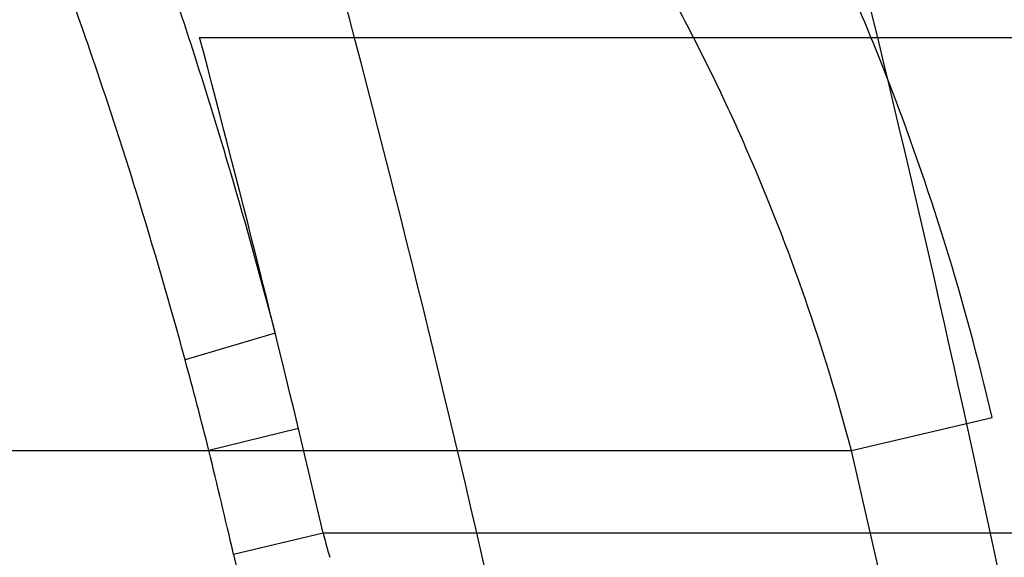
# Model space of a CAD drawing. Header units: millimetres. Extents: x 0 to 297, y 0 to 210.
# Tile 97 of 256: x 143.472 to 143.4959, y 93.5028 to 93.5158. Entities that reach past the tile are written whole.
import ezdxf

# ---------------------------------------------------------------- set-up
doc = ezdxf.new("R2010")
doc.units = ezdxf.units.MM
doc.header["$LTSCALE"] = 16.335
doc.layers.get('0').update_dxf_attribs({"linetype": 'CONTINUOUS'})
for name, color, linetype in [('01_GLOBAL', 7, 'CONTINUOUS'), ('INTFCLR_1', 7, 'CONTINUOUS'), ('INTFCLR_144815', 7, 'CONTINUOUS')]:
    doc.layers.add(name, color=color, linetype=linetype)

msp = doc.modelspace()

# ---------------------------------------------------------------- linework, layer by layer
at = {"color": 7, "linetype": 'Continuous'}
msp.add_circle((144.2368034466, 92.193132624), 3.04, dxfattribs=at)
at = {"color": 9, "linetype": 'Continuous'}
msp.add_arc((144.2368034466, 92.193132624), 3.001038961, 92.9674534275, 177.0325465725, dxfattribs=at)
at = {"layer": '01_GLOBAL', "color": 7, "linetype": 'Continuous'}
msp.add_circle((144.2368034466, 92.193132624), 3.08, dxfattribs=at)
at = {"layer": 'INTFCLR_1', "color": 9, "linetype": 'Continuous'}
for p, q in [((143.4763827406, 93.5153562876), (143.5048999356, 93.5153562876)), ((143.4782142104, 93.5081987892), (143.476031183, 93.50755454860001)), ((143.4921648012, 93.50535628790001), (143.4955718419, 93.5061593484)), ((143.4787767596, 93.5058868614), (143.4766077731, 93.5053562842)), ((143.068579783, 93.50535628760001), (143.4921648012, 93.50535628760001)), ((143.4793763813, 93.5033562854), (143.4772068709, 93.5028402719)), ((143.5076924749, 93.5033562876), (143.4793763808, 93.5033562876)), ((143.4772068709, 93.5028402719), (143.4773429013, 93.50225435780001))]:
    msp.add_line(p, q, dxfattribs=at)
at = {"layer": 'INTFCLR_1', "color": 6, "linetype": 'Continuous'}
for centre, radius, start, end in [((143.076579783, 93.4093562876), 0.4827613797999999, 270, 90.00000002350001), ((143.076579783, 93.4093562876), 0.4587930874, 270, 90.00000002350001), ((143.076579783, 93.4093562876), 0.417241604, 12.6566595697, 15.0858372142), ((143.0770352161, 93.40935766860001), 0.4131756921, 13.1501060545, 14.8652191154), ((143.4881281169, 93.5054002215), 0.0089872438, 193.1455974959, 197.0042349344)]:
    msp.add_arc(centre, radius, start, end, dxfattribs=at)
at = {"layer": 'INTFCLR_1', "color": 9, "linetype": 'Continuous'}
for centre, radius, start, end in [((143.358244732, 93.47548519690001), 0.1220741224, 14.1638873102, 15.2305644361), ((143.0781796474, 93.4091556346), 0.409877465, 13.2127445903, 13.5742858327), ((143.0804235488, 93.4093562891), 0.4227844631, 346.8756062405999, 13.1243934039)]:
    msp.add_arc(centre, radius, start, end, dxfattribs=at)
for points, knots in [([(143.505791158, 93.2600745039), (143.5067409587, 93.2626590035), (143.5086022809, 93.26787776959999), (143.5121486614, 93.2784613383), (143.5179028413, 93.2974584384), (143.5232385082, 93.319755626), (143.5267617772, 93.3396835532), (143.5282429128, 93.3498591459), (143.5290073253, 93.35574456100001), (143.5307716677, 93.37052008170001), (143.5326049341, 93.3957667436), (143.5323109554, 93.4255533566), (143.5309256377, 93.444856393), (143.5300542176, 93.4537694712), (143.5294126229, 93.45969752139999), (143.5274302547, 93.4756973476), (143.5229291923, 93.50131752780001), (143.5164430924, 93.5263308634), (143.5118037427, 93.5411769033), (143.5100588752, 93.5464871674), (143.5074043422, 93.5543094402), (143.501415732, 93.57066310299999), (143.4910739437, 93.59466517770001), (143.4792964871, 93.6173411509), (143.4710860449, 93.6312983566), (143.4672487, 93.637511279), (143.4646994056, 93.64156113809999), (143.4578048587, 93.6522122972), (143.446251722, 93.6685591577), (143.4302039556, 93.688459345), (143.4166114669, 93.7033760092), (143.4071163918, 93.7129106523), (143.4018664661, 93.7179588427), (143.3945821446, 93.7247669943), (143.3843862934, 93.7336815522), (143.373349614, 93.7423309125), (143.3667450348, 93.7470278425), (143.3640805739, 93.74883137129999), (143.3625174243, 93.7498684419), (143.360134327, 93.7513983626), (143.3576340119, 93.7529030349), (143.3554317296, 93.7540584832), (143.3541938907, 93.75463331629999), (143.3532081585, 93.75498488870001), (143.3525262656, 93.7551440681), (143.3519536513, 93.75505755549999), (143.3518421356, 93.7545186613), (143.35211692, 93.75392300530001), (143.35259409, 93.7530975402), (143.3533650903, 93.7520584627), (143.354392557, 93.75079155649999), (143.3556852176, 93.7493056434), (143.3572290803, 93.7475999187), (143.358673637, 93.7460457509), (143.3599466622, 93.7446920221), (143.3621637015, 93.7423493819), (143.3658426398, 93.73850358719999), (143.3733257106, 93.73065133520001), (143.3814986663, 93.7218418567), (143.3889438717, 93.71342202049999), (143.3935459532, 93.708067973), (143.4009463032, 93.699278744), (143.4122758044, 93.6850353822), (143.4271285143, 93.6643128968), (143.4378788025, 93.6473958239), (143.4449171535, 93.6353542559), (143.4496927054, 93.62688497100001), (143.457931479, 93.6114260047), (143.4689344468, 93.588081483), (143.4765250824, 93.5686183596), (143.480055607, 93.5585271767)], [0, 0, 0, 0, 0.0103790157, 0.0208837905, 0.0420711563, 0.0851838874, 0.1071959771, 0.1183352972, 0.1239410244, 0.1295662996, 0.174425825, 0.2192336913, 0.2417180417, 0.247353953, 0.2529903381, 0.2641931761, 0.3081223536, 0.3509244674, 0.3614867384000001, 0.3667496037, 0.3719933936, 0.3926231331, 0.4323811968, 0.4704128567, 0.4888542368, 0.4934078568, 0.4979383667, 0.5068920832, 0.5412323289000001, 0.5733304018, 0.6031976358, 0.6172527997, 0.6240454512, 0.6306500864, 0.6548352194, 0.6750684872, 0.6834752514, 0.6853781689, 0.6871962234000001, 0.6905460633, 0.6960524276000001, 0.6981915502, 0.6999110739, 0.7012078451, 0.7020914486, 0.7026255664, 0.703100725, 0.7038824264, 0.7050749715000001, 0.7066970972, 0.7087489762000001, 0.7112252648, 0.7141188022, 0.7174211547, 0.7192230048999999, 0.7211233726, 0.7295789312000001, 0.7392839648, 0.7620096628, 0.7748693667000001, 0.7816473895, 0.7886214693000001, 0.8181786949, 0.8502212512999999, 0.8846823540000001, 0.8936821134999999, 0.9027944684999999, 0.9213301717, 0.9597016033, 1, 1, 1, 1]), ([(143.3574002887, 93.7533562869), (143.3579828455, 93.753356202), (143.360948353, 93.7521830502), (143.3643531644, 93.7501915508), (143.3676585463, 93.7481125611), (143.3692467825, 93.74707786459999), (143.3719545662, 93.74527944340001), (143.378664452, 93.7405994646), (143.3898825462, 93.7319854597), (143.4002548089, 93.7231045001), (143.4076654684, 93.7163228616), (143.4130031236, 93.71129788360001), (143.422653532, 93.7018115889), (143.4364709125, 93.68697153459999), (143.4527894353, 93.66717079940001), (143.4645442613, 93.65089855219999), (143.4715593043, 93.6402954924), (143.474151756, 93.63626614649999), (143.4780526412, 93.63008701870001), (143.4863962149, 93.616211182), (143.4983688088, 93.5936629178), (143.5088888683, 93.5697819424), (143.5149812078, 93.55350851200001), (143.5176807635, 93.5457272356), (143.5194547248, 93.5404463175), (143.524169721, 93.5256878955), (143.5307635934, 93.5008186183), (143.5353421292, 93.4753316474), (143.5373581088, 93.459416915), (143.5380104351, 93.45352171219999), (143.5388963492, 93.444658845), (143.5403047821, 93.42546452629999), (143.5406037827, 93.3958405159), (143.5387395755, 93.3707344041), (143.5369460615, 93.35604353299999), (143.5361688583, 93.3501906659), (143.5346627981, 93.3400704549), (143.5310794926, 93.320247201), (143.5256534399, 93.29807146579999), (143.5198047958, 93.2791850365), (143.5161994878, 93.2686605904), (143.5143072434, 93.26347094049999), (143.5133416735, 93.2609008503)], [0, 0, 0, 0, 0.0031306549, 0.0166311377, 0.0214593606, 0.0240790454, 0.0268205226, 0.0389267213, 0.0680356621, 0.1027866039, 0.1122691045, 0.1220183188, 0.1421809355, 0.1849822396, 0.2309158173, 0.2799873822, 0.2927706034, 0.2992370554, 0.3057353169, 0.3320403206, 0.3862319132, 0.4428084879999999, 0.4721383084, 0.4795908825, 0.487069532, 0.5020757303, 0.5628487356, 0.6251729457, 0.6410612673, 0.6490543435, 0.6570463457, 0.6889269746, 0.7524526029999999, 0.8160592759, 0.8240370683, 0.8319876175, 0.8477879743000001, 0.8790177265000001, 0.9402188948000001, 0.970317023, 0.9852457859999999, 1, 1, 1, 1]), ([(143.4782142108, 93.50819878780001), (143.4778432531, 93.5096205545), (143.4772516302, 93.51174120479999), (143.4763913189, 93.514540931), (143.4750599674, 93.518613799), (143.4728492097, 93.52448151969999), (143.4701809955, 93.5300898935), (143.4682125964, 93.5336103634), (143.4668805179, 93.5358474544), (143.4644747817, 93.5395185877), (143.4606652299, 93.5442955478), (143.456701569, 93.5479943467), (143.453888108, 93.55013812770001), (143.4519718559, 93.5514809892), (143.4484919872, 93.5536262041), (143.4431212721, 93.5561295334), (143.4379877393, 93.5577163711), (143.4344326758, 93.55855592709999), (143.4319715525, 93.5590694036), (143.4275405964, 93.5598310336), (143.420994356, 93.5605391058), (143.4142890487, 93.5608813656), (143.4094678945, 93.5609917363), (143.4066374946, 93.561024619), (143.4023062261, 93.5610470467), (143.3957460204, 93.5609864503), (143.3869266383, 93.56079886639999), (143.3810082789, 93.5606392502), (143.3780296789, 93.56055109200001)], [0, 0, 0, 0, 0.0346278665, 0.051871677, 0.0690216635, 0.135606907, 0.1994957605, 0.215141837, 0.2306514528, 0.2608466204, 0.3185308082, 0.3741944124, 0.3880448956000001, 0.4018755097, 0.4293241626, 0.4842905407, 0.5409817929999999, 0.5556132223, 0.5703744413, 0.6002237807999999, 0.6615312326, 0.7254044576, 0.7584008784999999, 0.7751754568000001, 0.7921112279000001, 0.8604747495, 0.9297738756, 1, 1, 1, 1]), ([(143.480055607, 93.5585271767), (143.4837259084, 93.5480364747), (143.4903909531, 93.5264789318), (143.4967360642, 93.4987698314), (143.4998687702, 93.480263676), (143.5011284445, 93.4715333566), (143.5019170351, 93.4656589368), (143.5038463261, 93.4494766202), (143.5057008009, 93.4227915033), (143.5054397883, 93.39601168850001), (143.5044671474, 93.37963975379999), (143.504022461, 93.3736652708), (143.5032714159, 93.3647734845), (143.5012002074, 93.34583974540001), (143.4963788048, 93.31729318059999), (143.49048443, 93.2935876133), (143.4864832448, 93.279982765), (143.4848602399, 93.2746477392), (143.4819377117, 93.26549629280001), (143.4757637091, 93.2478316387), (143.4658991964, 93.2237526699), (143.4557508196, 93.2030768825), (143.4492053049, 93.1910087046), (143.4468307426, 93.1867521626), (143.4433023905, 93.1805423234), (143.4357024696, 93.1677434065), (143.4236423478, 93.1493254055), (143.4088585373, 93.1292209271), (143.3981978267, 93.1161056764), (143.3920521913, 93.10890703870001), (143.3897353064, 93.10622028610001), (143.3858253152, 93.1017514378), (143.3786022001, 93.09371030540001), (143.3707422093, 93.0853343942), (143.3636495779, 93.0779186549), (143.3593994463, 93.0734576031), (143.3560255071, 93.0698150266), (143.3538487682, 93.0672934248), (143.3526496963, 93.0656994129), (143.3521523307, 93.0648535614), (143.3518509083, 93.0642467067), (143.3519780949, 93.06345700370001), (143.3536612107, 93.06380038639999), (143.3555127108, 93.06468782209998), (143.3588652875, 93.0665002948), (143.3620632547, 93.0685373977), (143.3646891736, 93.0702872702), (143.3663741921, 93.0714458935), (143.3692060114, 93.0734278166), (143.3737350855, 93.0767437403), (143.3800639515, 93.0816635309), (143.3895251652, 93.0894491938), (143.3979931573, 93.09704369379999), (143.4054028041, 93.1041496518), (143.4107134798, 93.1093907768), (143.4202844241, 93.1192590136), (143.4339256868, 93.13464747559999), (143.4499433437, 93.1551077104), (143.4614126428, 93.1718688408), (143.4682300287, 93.1827697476), (143.4707469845, 93.1869112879), (143.4745342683, 93.1932658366), (143.4826220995, 93.2075340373), (143.4941655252, 93.2306938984), (143.5021068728, 93.2500492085), (143.505791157, 93.2600745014)], [0, 0, 0, 0, 0.0419354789, 0.08505031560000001, 0.1071497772, 0.1127379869, 0.1183317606, 0.1295131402, 0.1742263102, 0.2191466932, 0.230445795, 0.2361065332, 0.241751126, 0.2641147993, 0.3079545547, 0.3508736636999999, 0.3561840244, 0.3614616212, 0.3719139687, 0.3924297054, 0.4320526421, 0.4700131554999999, 0.4792642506, 0.483852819, 0.4884035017, 0.5062126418, 0.5400088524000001, 0.5714206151, 0.6003317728, 0.6037560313, 0.6071340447, 0.6137178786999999, 0.6261602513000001, 0.6479155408, 0.6570536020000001, 0.6648783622, 0.6711643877, 0.6757843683, 0.6774462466, 0.6786751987, 0.6794900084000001, 0.6799813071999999, 0.6813020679, 0.6842478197, 0.6888651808, 0.6950795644, 0.6987591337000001, 0.70073729, 0.7027989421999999, 0.7117993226, 0.7219139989, 0.7330405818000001, 0.7580265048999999, 0.7648041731, 0.7717766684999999, 0.7861782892, 0.816667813, 0.8493175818, 0.8841610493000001, 0.8932352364, 0.8978283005, 0.9024468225, 0.9211469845, 0.9596997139, 1, 1, 1, 1]), ([(143.4760311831, 93.50755454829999), (143.4756628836, 93.5089095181), (143.4750755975, 93.5109302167), (143.4742230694, 93.5135972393), (143.4729040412, 93.5174808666), (143.4707156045, 93.52307824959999), (143.4680853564, 93.5284222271), (143.4661490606, 93.53177755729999), (143.464837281, 93.5339131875), (143.4624672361, 93.53742225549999), (143.4587207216, 93.541990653), (143.4548405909, 93.5455263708), (143.4520891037, 93.5475804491), (143.4502128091, 93.5488708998), (143.4468054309, 93.5509356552), (143.4415565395, 93.553353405), (143.4365468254, 93.5549008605), (143.433077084, 93.5557266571), (143.4306756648, 93.556235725), (143.4263533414, 93.5569946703), (143.419970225, 93.55772463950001), (143.4134314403, 93.5581088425), (143.4087303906, 93.55825840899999), (143.4059708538, 93.55831623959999), (143.401748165, 93.5583780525), (143.3953515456, 93.5583840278), (143.3867501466, 93.55829536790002), (143.3809773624, 93.55820441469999), (143.3780715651, 93.5581536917)], [0, 0, 0, 0, 0.0341067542, 0.0511005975, 0.068008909, 0.1337310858, 0.1969343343, 0.2124407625, 0.2278215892, 0.257805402, 0.3152480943, 0.3708921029, 0.3847695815, 0.3986396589, 0.4261925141, 0.481455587, 0.5385040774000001, 0.553232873, 0.5680896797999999, 0.5981246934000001, 0.6597952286, 0.7240152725, 0.7571801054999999, 0.774039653, 0.7910593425, 0.8597607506, 0.9294066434, 1, 1, 1, 1]), ([(143.3574002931, 93.0653562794), (143.3572429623, 93.0653562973), (143.3568577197, 93.0654322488), (143.3568775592, 93.06612476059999), (143.3572897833, 93.0668372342), (143.3580025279, 93.06789625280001), (143.3590890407, 93.0692141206), (143.3605161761, 93.0708335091), (143.3622809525, 93.072732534), (143.364262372, 93.0748061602), (143.366417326, 93.0770245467), (143.3695810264, 93.08025667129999), (143.3761156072, 93.0869122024), (143.384127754, 93.09523631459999), (143.391492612, 93.1032318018), (143.3954790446, 93.1076756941), (143.3978410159, 93.1103473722), (143.4041032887, 93.11750254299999), (143.4149655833, 93.130539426), (143.4300350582, 93.1505356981), (143.4423327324, 93.1688638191), (143.4500842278, 93.18160511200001), (143.4536819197, 93.18778553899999), (143.4561024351, 93.19202072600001), (143.4627716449, 93.20402316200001), (143.4731139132, 93.2245897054), (143.4831746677, 93.2485613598), (143.4894718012, 93.2661502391), (143.4924519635, 93.2752607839), (143.4941067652, 93.2805713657), (143.4981845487, 93.2941079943), (143.5041933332, 93.3176982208), (143.5091109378, 93.34612180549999), (143.5112232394, 93.3649740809), (143.5119890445, 93.3738262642), (143.5124424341, 93.37977367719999), (143.5134340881, 93.3960708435), (143.5137003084, 93.4227328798), (143.5118091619, 93.4492982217), (143.5098423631, 93.46540487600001), (143.5090383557, 93.47125249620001), (143.5077538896, 93.4799440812), (143.5045588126, 93.4983716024), (143.498087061, 93.52596105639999), (143.4912937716, 93.5474097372), (143.4875537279, 93.5578460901)], [0, 0, 0, 0, 0.0008731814, 0.0017184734, 0.0032338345, 0.0055641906, 0.008732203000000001, 0.0127298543, 0.0175349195, 0.0231216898, 0.028646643, 0.0346996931, 0.0482229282, 0.0804128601, 0.09881585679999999, 0.1085510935, 0.1135452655, 0.1186072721, 0.1613234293, 0.207686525, 0.2575125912, 0.2837456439, 0.2904463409, 0.297201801, 0.3108185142, 0.3666506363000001, 0.4248611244, 0.4549770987, 0.470314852, 0.4780577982, 0.4858479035, 0.548777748, 0.6130125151, 0.6457681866, 0.6540348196, 0.6623247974, 0.6788712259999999, 0.7446474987, 0.8101274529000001, 0.8265054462, 0.8346996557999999, 0.8428862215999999, 0.8752668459, 0.9384715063, 1, 1, 1, 1]), ([(143.4955718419, 93.5061593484), (143.4952436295, 93.50757029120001), (143.4944902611, 93.5103424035), (143.4933147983, 93.5137197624), (143.492241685, 93.51633003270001), (143.4911029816, 93.5188349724), (143.4895429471, 93.521802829), (143.4877777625, 93.5245821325), (143.4862617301, 93.5266464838), (143.4839807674, 93.5294659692), (143.4814054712, 93.5319780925), (143.4785838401, 93.5340669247), (143.4767003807, 93.5353104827), (143.4732882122, 93.53719276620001), (143.4696059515, 93.53852634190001), (143.4663573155, 93.5392990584), (143.4641216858, 93.53973304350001), (143.4600670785, 93.54025975), (143.4565390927, 93.5403406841), (143.4541697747, 93.5402756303)], [0, 0, 0, 0, 0.0736783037, 0.1459642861, 0.18172594, 0.2171910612, 0.2858878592, 0.3520712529, 0.3844359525, 0.4161009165, 0.5365327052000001, 0.5657771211, 0.5946184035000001, 0.6512644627, 0.7636610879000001, 0.7922337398, 0.8211066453, 0.8794481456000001, 1, 1, 1, 1]), ([(143.4921648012, 93.50535628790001), (143.4918383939, 93.5065974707), (143.4910923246, 93.50903759), (143.4899360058, 93.51200047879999), (143.4888853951, 93.51429095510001), (143.4877674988, 93.5164958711), (143.4862377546, 93.51910960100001), (143.484516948, 93.52154909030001), (143.4830420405, 93.5233613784), (143.4808053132, 93.52586173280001), (143.4782971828, 93.52807156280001), (143.475577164, 93.5299013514), (143.4737473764, 93.5310037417), (143.4704255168, 93.5326776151), (143.466872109, 93.5338583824), (143.4637402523, 93.5345556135), (143.4615790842, 93.5349476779), (143.4576633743, 93.53543759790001), (143.4542595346, 93.5355297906), (143.4519711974, 93.5354898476)], [0, 0, 0, 0, 0.0701429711, 0.1392985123, 0.1736599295, 0.2078369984, 0.2743812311, 0.3389829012, 0.370778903, 0.4020358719, 0.5223382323, 0.5518983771, 0.5811774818, 0.6390375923, 0.7549036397, 0.7844765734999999, 0.8144030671, 0.8749126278, 1, 1, 1, 1])]:
    msp.add_open_spline(points, degree=3, knots=knots, dxfattribs=at)
at = {"layer": 'INTFCLR_1', "color": 6, "linetype": 'Continuous'}
for points, knots in [([(143.391388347, 93.7533562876), (143.3904120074, 93.7533562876), (143.3921762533, 93.7499955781), (143.3936912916, 93.7481416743), (143.3961672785, 93.74488846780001), (143.3992225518, 93.74120886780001), (143.403128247, 93.736512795), (143.4076936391, 93.73105931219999), (143.4125904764, 93.7251278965), (143.4174256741, 93.7191674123), (143.4219266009, 93.7134900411), (143.4260587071, 93.708161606), (143.4298162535, 93.70320548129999), (143.4332121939, 93.6986295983), (143.4362702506, 93.6944235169), (143.4390204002, 93.69056916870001), (143.4414908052, 93.687044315), (143.44370074, 93.6838395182), (143.4456749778, 93.6809337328), (143.4474377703, 93.67830292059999), (143.4490168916, 93.6759165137), (143.4504211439, 93.6737705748), (143.4516679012, 93.67184551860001), (143.4527743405, 93.67012138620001), (143.4537663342, 93.6685626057), (143.4546489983, 93.6671650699), (143.4556772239, 93.66552631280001), (143.456672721, 93.66392530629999), (143.4576979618, 93.66226084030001), (143.4585721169, 93.66083168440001), (143.4595323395, 93.65924962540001), (143.4605887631, 93.6574940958), (143.4617562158, 93.65553545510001), (143.4630444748, 93.65335047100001), (143.464465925, 93.65090949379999), (143.4660286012, 93.6481892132), (143.4677482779, 93.64514958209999), (143.4696392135, 93.6417492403), (143.4717186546, 93.63793570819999), (143.4740086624, 93.6336424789), (143.4765248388, 93.62880536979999), (143.4792812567, 93.62335013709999), (143.4822951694, 93.61718591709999), (143.4855914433, 93.610185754), (143.4891913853, 93.6021966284), (143.4931140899, 93.59302320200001), (143.4973740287, 93.58243061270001), (143.5019825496, 93.5700832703), (143.5068772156, 93.55569758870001), (143.5117345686, 93.53967004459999), (143.5162134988, 93.5226760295), (143.5200746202, 93.5054858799), (143.5232856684, 93.4882487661), (143.5258459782, 93.471032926), (143.5277689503, 93.4538356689), (143.5290609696, 93.4366975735), (143.529733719, 93.4196019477), (143.5297948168, 93.4025757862), (143.5292510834, 93.38560341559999), (143.5281065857, 93.3686870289), (143.5263644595, 93.3518401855), (143.5240214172, 93.3350289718), (143.5210770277, 93.31827583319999), (143.5175167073, 93.30154440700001), (143.5133376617, 93.28485591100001), (143.5085942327, 93.268441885), (143.5035656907, 93.2530998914), (143.4986112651, 93.23947982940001), (143.4940105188, 93.2278474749), (143.4897809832, 93.2178519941), (143.485903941, 93.2091976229), (143.4823616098, 93.2016588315), (143.4791285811, 93.19505078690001), (143.4761817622, 93.1892359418), (143.4734988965, 93.1841024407), (143.4710647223, 93.1795662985), (143.4688610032, 93.1755541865), (143.466865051, 93.1719939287), (143.4650570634, 93.1688259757), (143.4634184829, 93.16599997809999), (143.461937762, 93.1634824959), (143.4606041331, 93.16124327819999), (143.4594032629, 93.15924877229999), (143.4583170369, 93.15746207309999), (143.457331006, 93.1558543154), (143.4564183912, 93.15437798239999), (143.4555069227, 93.15291457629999), (143.4545265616, 93.151352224), (143.4534184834, 93.14960100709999), (143.4521719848, 93.1476496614), (143.4507682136, 93.14547482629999), (143.4491853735, 93.14305109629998), (143.4474055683, 93.1403597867), (143.4454085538, 93.13738261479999), (143.4431685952, 93.1340952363), (143.4406602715, 93.13047449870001), (143.4378551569, 93.12649963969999), (143.4347311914, 93.1221597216), (143.4312583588, 93.1174362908), (143.4274059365, 93.11231294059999), (143.4231637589, 93.1068033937), (143.4185304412, 93.1009244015), (143.4135422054, 93.0947465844), (143.408452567, 93.0885653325), (143.4036878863, 93.08286772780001), (143.3995946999, 93.07795220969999), (143.3963986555, 93.0741115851), (143.3938021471, 93.0707181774), (143.3922373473, 93.06880673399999), (143.3903920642, 93.0653562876), (143.391388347, 93.0653562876)], [0, 0, 0, 0, 0.0038604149, 0.007501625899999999, 0.0124785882, 0.0188917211, 0.0268498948, 0.0364677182, 0.0470694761, 0.05724446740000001, 0.066818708, 0.0757144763, 0.0839053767, 0.0914099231, 0.0982451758, 0.1044667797, 0.1101313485, 0.11526428, 0.1198589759, 0.1240215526, 0.1277856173, 0.1311734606, 0.1341617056, 0.1368541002, 0.1392736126, 0.1414672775, 0.143389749, 0.1469230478, 0.1489215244, 0.1511192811, 0.1535471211, 0.1562389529, 0.1592204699, 0.1625628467, 0.1662680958, 0.1703891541, 0.1749670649, 0.1800767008, 0.1857729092, 0.1921414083, 0.199315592, 0.2073311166, 0.2163077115, 0.2264451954, 0.2379233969, 0.2509534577, 0.2658909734, 0.2830621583, 0.3030578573, 0.3259639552, 0.3492662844, 0.3725305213, 0.3956109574, 0.4185782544, 0.4413347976, 0.4640172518, 0.4865192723, 0.5089682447, 0.5313242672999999, 0.5536477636, 0.5759939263, 0.5982772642, 0.6207472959, 0.6432362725, 0.6658996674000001, 0.6887559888, 0.7107777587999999, 0.7297237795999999, 0.7460531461, 0.7602331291, 0.7726347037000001, 0.7835467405, 0.7931663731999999, 0.8017211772, 0.8093215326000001, 0.8160683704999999, 0.8220757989, 0.8274205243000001, 0.8322066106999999, 0.8364980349, 0.8403367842, 0.8437547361, 0.8468031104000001, 0.8495420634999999, 0.8520223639, 0.8542604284, 0.8564046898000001, 0.8588391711, 0.861553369, 0.8645986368, 0.8679945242, 0.8717882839, 0.8760445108, 0.8807522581, 0.8859628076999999, 0.8917731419, 0.8981681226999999, 0.9051985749, 0.9129160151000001, 0.9213486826, 0.9305434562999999, 0.9404096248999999, 0.9509435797, 0.9619432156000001, 0.9720502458, 0.9803711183, 0.9870628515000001, 0.9922716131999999, 0.9960607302, 1, 1, 1, 1]), ([(143.3913883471, 93.0653562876), (143.3925009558, 93.0653562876), (143.3944304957, 93.0666565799), (143.3973970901, 93.0684425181), (143.4007982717, 93.07091395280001), (143.4050037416, 93.07413406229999), (143.4100111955, 93.07824530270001), (143.4155298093, 93.08303751), (143.4211292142, 93.0881607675), (143.4264144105, 93.0932249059), (143.43125736, 93.0980502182), (143.4356657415, 93.10260404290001), (143.4396603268, 93.1068634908), (143.4432708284, 93.1108234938), (143.4465216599, 93.11448276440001), (143.4494397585, 93.1178438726), (143.4520627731, 93.1209293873), (143.4544121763, 93.1237459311), (143.456513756, 93.1263080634), (143.4583900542, 93.12863120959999), (143.4600695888, 93.13073982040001), (143.4615949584, 93.1326788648), (143.4630975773, 93.13461062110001), (143.4646983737, 93.1366936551), (143.4663978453, 93.1389353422), (143.4680793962, 93.14118497), (143.4697311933, 93.1434241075), (143.4714499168, 93.1457859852), (143.4733525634, 93.1484399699), (143.4754791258, 93.1514562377), (143.477855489, 93.15489250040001), (143.4805066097, 93.1588113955), (143.4834545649, 93.163277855), (143.4867221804, 93.1683718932), (143.4903444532, 93.1742054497), (143.4943554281, 93.18090734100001), (143.4987865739, 93.1886348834), (143.5036710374, 93.1975962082), (143.5090369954, 93.2080352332), (143.5149200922, 93.22031723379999), (143.5212054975, 93.234617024), (143.5274896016, 93.2504853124), (143.5333654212, 93.2672157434), (143.5385840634, 93.28417448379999), (143.543100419, 93.30119588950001), (143.5469295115, 93.31826170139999), (143.5500694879, 93.3352816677), (143.5525457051, 93.3523020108), (143.5543635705, 93.36925021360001), (143.5555404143, 93.3861532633), (143.5560867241, 93.4029944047), (143.5560112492, 93.4197765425), (143.5553196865, 93.436509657), (143.5540157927, 93.4531831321), (143.5520992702, 93.46980412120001), (143.5495685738, 93.4863701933), (143.5464237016, 93.5028559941), (143.5426520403, 93.51929845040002), (143.5382472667, 93.5356769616), (143.5331875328, 93.5520104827), (143.527486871, 93.5682159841), (143.5213730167, 93.5836821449), (143.515238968, 93.5976906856), (143.5094946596, 93.6097472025), (143.5042564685, 93.6200023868), (143.4994933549, 93.6288052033), (143.4951738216, 93.63640014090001), (143.4912628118, 93.642992), (143.4877284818, 93.6487368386), (143.4845342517, 93.6537660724), (143.4816534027, 93.65817529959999), (143.4790579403, 93.662051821), (143.4767281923, 93.6654573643), (143.4746357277, 93.668457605), (143.472765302, 93.67109499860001), (143.4710870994, 93.67342680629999), (143.46957943, 93.6754943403), (143.4681380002, 93.6774474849), (143.4666395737, 93.67945477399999), (143.4649885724, 93.68163852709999), (143.463288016, 93.68385659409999), (143.4615819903, 93.6860513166), (143.4598543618, 93.68824549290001), (143.4579581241, 93.69062033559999), (143.4558400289, 93.69323162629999), (143.4534675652, 93.6961063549), (143.4508179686, 93.6992567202), (143.447859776, 93.7026992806), (143.4445666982, 93.7064428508), (143.4409044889, 93.71049854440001), (143.4368464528, 93.7148646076), (143.4323696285, 93.7195302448), (143.4274456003, 93.7244775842), (143.4220754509, 93.7296631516), (143.4163486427, 93.7349445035), (143.410661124, 93.73991840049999), (143.4054543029, 93.74422210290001), (143.4010724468, 93.7475953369), (143.3975442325, 93.7501732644), (143.3944939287, 93.7520163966), (143.3925216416, 93.7533562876), (143.3913883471, 93.7533562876)], [0, 0, 0, 0, 0.0042187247, 0.0081401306, 0.0133978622, 0.0200459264, 0.0282638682, 0.0379443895, 0.0477615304, 0.05703690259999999, 0.0656973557, 0.0736821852, 0.0810680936, 0.0878383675, 0.0940009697, 0.0996271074, 0.1047154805, 0.1093563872, 0.1135342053, 0.1172803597, 0.1206792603, 0.1237557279, 0.1266349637, 0.1299589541, 0.1337168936, 0.1373013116, 0.1406085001, 0.1442672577, 0.148377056, 0.1529904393, 0.1582606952, 0.164218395, 0.1709303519, 0.1785521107, 0.1871652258, 0.1969659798, 0.2081658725, 0.2209392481, 0.2356613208, 0.2526660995, 0.2725685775, 0.2948769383, 0.3173640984, 0.3397873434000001, 0.3621386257, 0.3841211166, 0.4060891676, 0.4277469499, 0.4493218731, 0.470705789, 0.4919793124, 0.5131981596, 0.5343255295, 0.5554668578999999, 0.5765984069, 0.5977513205, 0.6189954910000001, 0.6402209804, 0.6617015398, 0.6832900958, 0.7050415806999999, 0.7268239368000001, 0.7463339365, 0.7630160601, 0.7774553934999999, 0.7899931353, 0.8009638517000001, 0.8105830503, 0.8190545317, 0.8265380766, 0.8331730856, 0.8390248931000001, 0.8442268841, 0.8488182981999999, 0.8528943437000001, 0.8564866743, 0.8597116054, 0.8625968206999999, 0.8656908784, 0.8692094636, 0.8729771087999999, 0.8762884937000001, 0.879749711, 0.8835661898, 0.8878115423, 0.8924986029, 0.8976989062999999, 0.9034198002, 0.9097088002, 0.9166034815, 0.9241390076, 0.9323094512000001, 0.9411199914, 0.9506041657, 0.9606137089, 0.9706541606, 0.9792553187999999, 0.9862062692, 0.9916647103, 0.9957028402, 1, 1, 1, 1])]:
    msp.add_open_spline(points, degree=3, knots=knots, dxfattribs=at)
at = {"layer": 'INTFCLR_144815', "color": 6, "linetype": 'Continuous'}
for radius in [0.5104906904, 0.4864760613]:
    msp.add_circle((143.076579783, 93.4093562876), radius, dxfattribs=at)
for radius, start, end in [(0.7037433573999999, 313.9937911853, 154.5150993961), (0.6797433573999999, 312.9543589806, 154.5144414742), (0.6572577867, 282.2440355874, 71.2863570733), (0.5186031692, 308.490992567, 51.50900743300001)]:
    msp.add_arc((143.076579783, 93.4093562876), radius, start, end, dxfattribs=at)
at = {"layer": 'INTFCLR_144815', "color": 9, "linetype": 'Continuous'}
for centre, radius, start, end in [((143.076579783, 93.4093562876), 0.6528896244, 292.4997540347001, 54.0964566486), ((143.0765826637, 93.40935763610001), 0.5889741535, 292.4997540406, 54.09645665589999), ((143.076579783, 93.4093562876), 0.5151250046, 313.8592910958, 46.1407088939), ((143.0765797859, 93.4093562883), 0.5790372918, 311.2505121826, 12.701512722)]:
    msp.add_arc(centre, radius, start, end, dxfattribs=at)
at = {"layer": 'INTFCLR_144815', "color": 6, "linetype": 'Continuous'}
for points, knots in [([(143.559959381, 93.4093562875), (143.559959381, 93.4118703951), (143.5599220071, 93.41689924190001), (143.5597537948, 93.4244421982), (143.5594733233, 93.4319851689), (143.5590804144, 93.4395281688), (143.5585748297, 93.44707105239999), (143.5579562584, 93.45461378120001), (143.5572243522, 93.4621559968), (143.5563786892, 93.4696975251), (143.5554188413, 93.4772377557), (143.5543443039, 93.4847763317), (143.5531546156, 93.4923122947), (143.5518492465, 93.4998449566), (143.5504277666, 93.50737293), (143.5488896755, 93.51489518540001), (143.5472346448, 93.52240985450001), (143.5454623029, 93.5299153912), (143.5435725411, 93.5374092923), (143.5415652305, 93.54488940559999), (143.5394406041, 93.55235253), (143.5371989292, 93.5597957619), (143.5348409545, 93.56721505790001), (143.5323675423, 93.57460659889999), (143.529780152, 93.58196541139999), (143.5270804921, 93.58928656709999), (143.5242709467, 93.5965641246), (143.5213543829, 93.6037918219), (143.5183344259, 93.61096254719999), (143.5152154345, 93.61806858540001), (143.5120026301, 93.62510149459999), (143.5087022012, 93.6320520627), (143.505321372, 93.6389103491), (143.5018684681, 93.6456657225), (143.4983529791, 93.6523068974), (143.4947855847, 93.65882202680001), (143.4911781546, 93.66519881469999), (143.4875436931, 93.6714246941), (143.4838962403, 93.67748703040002), (143.4802507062, 93.68337338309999), (143.4766226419, 93.68907180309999), (143.473027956, 93.6945711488), (143.4694825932, 93.6998613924), (143.4660021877, 93.7049339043), (143.4626017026, 93.7097817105), (143.459295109, 93.71439965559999), (143.4560950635, 93.7187845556), (143.4530128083, 93.7229350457), (143.4500581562, 93.7268513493), (143.4472396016, 93.7305349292), (143.4445638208, 93.7339889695), (143.4420354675, 93.7372184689), (143.4396569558, 93.7402303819), (143.4374291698, 93.7430326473), (143.4353519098, 93.7456336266), (143.4334244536, 93.7480414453), (143.4316455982, 93.7502639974), (143.4300138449, 93.7523087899), (143.4285275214, 93.75418281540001), (143.4271849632, 93.7558925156), (143.4259844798, 93.7574434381), (143.4249241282, 93.7588419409), (143.4240021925, 93.7600902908), (143.4232155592, 93.7612022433), (143.422565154, 93.7621551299), (143.4220400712, 93.7630318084), (143.4215107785, 93.7638474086), (143.4211293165, 93.7653465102), (143.4216624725, 93.7653561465)], [0, 0, 0, 0, 0.0193232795, 0.0386507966, 0.0579870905, 0.0773359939, 0.09670230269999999, 0.1160891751, 0.1355014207, 0.154941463, 0.1744140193, 0.1939206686, 0.213465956, 0.2330500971, 0.2526769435, 0.2723457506, 0.2920596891, 0.3118161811, 0.3316171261, 0.3514582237, 0.3713396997, 0.3912550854, 0.4112023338, 0.4311723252, 0.4511600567, 0.471153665, 0.4911437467, 0.5111161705, 0.5310553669, 0.5509435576, 0.5707599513, 0.5904809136, 0.6100798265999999, 0.6295269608, 0.6487896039, 0.6678319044, 0.6866152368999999, 0.7050985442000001, 0.7232388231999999, 0.7409918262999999, 0.758313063, 0.7751587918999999, 0.7914870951, 0.8072590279, 0.8224396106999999, 0.8369988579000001, 0.8509122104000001, 0.8641615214, 0.8767332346, 0.8886179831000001, 0.8998102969, 0.9103147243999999, 0.9201416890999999, 0.9293075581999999, 0.9378296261, 0.9457257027, 0.9530130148, 0.9597096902, 0.9658325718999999, 0.9713969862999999, 0.9764171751, 0.9809076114, 0.9848822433, 0.9883555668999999, 0.9913411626, 0.9938520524, 0.9959015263, 1, 1, 1, 1]), ([(143.433067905, 93.05335642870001), (143.4328265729, 93.0533608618), (143.4324756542, 93.05418000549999), (143.4330197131, 93.0549083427), (143.4334366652, 93.0557926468), (143.4339703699, 93.0566454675), (143.4346161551, 93.0576462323), (143.4354019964, 93.05878669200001), (143.4363208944, 93.0600751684), (143.4373778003, 93.0615151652), (143.4385738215, 93.0631125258), (143.4399109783, 93.0648725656), (143.441391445, 93.0668020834), (143.4430186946, 93.0689099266), (143.4447956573, 93.07120496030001), (143.4467226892, 93.0736934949), (143.4487964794, 93.0763779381), (143.4510117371, 93.0792588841), (143.4533657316, 93.0823409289), (143.4558612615, 93.0856367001), (143.4585019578, 93.0891610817), (143.461284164, 93.0929204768), (143.4641988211, 93.0969147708), (143.4672349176, 93.10114163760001), (143.4703835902, 93.1056021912), (143.473633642, 93.1102946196), (143.4769725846, 93.1152153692), (143.4803867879, 93.12035908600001), (143.4838617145, 93.12571866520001), (143.4873822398, 93.131285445), (143.4909329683, 93.1370494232), (143.4944985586, 93.1429995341), (143.4980640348, 93.1491239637), (143.5016150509, 93.155410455), (143.5051380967, 93.1618465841), (143.508620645, 93.1684199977), (143.5120512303, 93.1751185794), (143.5154195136, 93.18193063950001), (143.5187162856, 93.18884502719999), (143.5219334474, 93.1958512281), (143.5250639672, 93.2029394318), (143.5281017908, 93.21010051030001), (143.5310417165, 93.21732590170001), (143.5338798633, 93.22460897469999), (143.5366072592, 93.2319283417), (143.5392210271, 93.2392754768), (143.5417223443, 93.24665218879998), (143.5441140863, 93.2540675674), (143.5463966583, 93.26152417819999), (143.5485670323, 93.2690127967), (143.5506238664, 93.27652910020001), (143.5525648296, 93.2840635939), (143.5543887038, 93.29160910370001), (143.5560958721, 93.29916427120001), (143.5576869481, 93.306728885), (143.5591625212, 93.3143029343), (143.5605229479, 93.32188557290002), (143.5617683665, 93.3294747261), (143.5628989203, 93.3370678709), (143.5639149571, 93.34466347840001), (143.5648169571, 93.352261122), (143.5656053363, 93.35986024), (143.5662804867, 93.3674604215), (143.5668427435, 93.3750611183), (143.5672924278, 93.38266226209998), (143.5676297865, 93.39026356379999), (143.5678550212, 93.3978650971), (143.5679682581, 93.4054666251), (143.5679695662, 93.4130682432), (143.567858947, 93.4206697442), (143.5676363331, 93.4282712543), (143.5673015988, 93.4358725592), (143.5668545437, 93.44347370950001), (143.5662949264, 93.4510743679), (143.5656224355, 93.45867440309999), (143.5648367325, 93.466273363), (143.5639374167, 93.4738709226), (143.5629240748, 93.4814664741), (143.5617962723, 93.4890592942), (143.5605535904, 93.4966483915), (143.5591956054, 93.50423272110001), (143.5577218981, 93.5118111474), (143.5561322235, 93.5193816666), (143.5544265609, 93.52694151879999), (143.5526049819, 93.5344880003), (143.5506674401, 93.5420191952), (143.5486137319, 93.5495338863), (143.5464439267, 93.5570299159), (143.5441586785, 93.56450343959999), (143.5417591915, 93.57194952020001), (143.5392470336, 93.579362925), (143.5366239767, 93.5867386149), (143.5338923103, 93.5940709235), (143.5310549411, 93.6013534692), (143.5281154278, 93.6085792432), (143.525078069, 93.6157405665), (143.5219479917, 93.6228290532), (143.5187312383, 93.6298355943), (143.5154348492, 93.6367503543), (143.512066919, 93.6435628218), (143.5086366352, 93.65026188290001), (143.5051543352, 93.6568358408), (143.5016314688, 93.6632725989), (143.4980805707, 93.66955978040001), (143.4945151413, 93.67568497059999), (143.4909495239, 93.6816359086), (143.4873986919, 93.6874007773), (143.4838779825, 93.6929685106), (143.480402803, 93.6983290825), (143.4769882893, 93.7034738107), (143.4736489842, 93.7083955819), (143.4703985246, 93.71308903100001), (143.4672493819, 93.7175506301), (143.464212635, 93.721778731), (143.4612978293, 93.72577350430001), (143.4585129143, 93.72953680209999), (143.4558642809, 93.73307192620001), (143.4533568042, 93.73638343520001), (143.450993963, 93.73947689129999), (143.4487779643, 93.74235864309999), (143.4467099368, 93.7450355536), (143.444790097, 93.7475147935), (143.4430178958, 93.7498036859), (143.4413922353, 93.7519094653), (143.4399116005, 93.7538391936), (143.4385741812, 93.7555995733), (143.4373781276, 93.7571969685), (143.4363211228, 93.75863709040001), (143.4354021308, 93.7599256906), (143.4346162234, 93.76106624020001), (143.4339704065, 93.7620670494), (143.4334366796, 93.7629199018), (143.4330197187, 93.7638042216), (143.4324756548, 93.76453256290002), (143.4328265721, 93.76535171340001), (143.433067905, 93.7653561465)], [0, 0, 0, 0, 0.0009310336, 0.002365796, 0.0034193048, 0.0047077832, 0.006237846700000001, 0.0080159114, 0.0100484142, 0.0123424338, 0.0149055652, 0.0177455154, 0.0208683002, 0.0242865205, 0.0280168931, 0.0320641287, 0.03642688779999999, 0.0411013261, 0.0460820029, 0.0513859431, 0.0570470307, 0.0630689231, 0.0694259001, 0.0761196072, 0.0831428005, 0.0904858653, 0.0981365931, 0.1060799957, 0.1142989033, 0.1227742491, 0.1314855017, 0.1404113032, 0.1495299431, 0.1588198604, 0.1682601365, 0.1778307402, 0.1875127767, 0.1972886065, 0.2071421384, 0.2170587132, 0.2270251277, 0.2370298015, 0.2470622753, 0.2571128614, 0.2671789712, 0.2771901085, 0.2871913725, 0.2972229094, 0.3072428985, 0.3172696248, 0.3272959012, 0.3372999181, 0.3472797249, 0.3572378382, 0.3671756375, 0.3770956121, 0.3870009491, 0.3968896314, 0.4067592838, 0.416611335, 0.4264476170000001, 0.4362699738, 0.4460792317, 0.4558777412, 0.465666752, 0.475448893, 0.4852256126, 0.4949995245, 0.5047720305, 0.5145458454, 0.5243224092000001, 0.5341044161, 0.5438932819, 0.5536914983, 0.5635002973, 0.5733219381, 0.5831577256, 0.5930094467, 0.6028783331, 0.6127653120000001, 0.6226711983, 0.6325970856, 0.6425436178, 0.6525082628, 0.6624891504, 0.6724871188, 0.6825027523, 0.6925369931, 0.7025869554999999, 0.7126463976, 0.7227116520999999, 0.7327783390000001, 0.742840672, 0.7528920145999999, 0.7629245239, 0.772929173, 0.7828957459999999, 0.7928124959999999, 0.8026662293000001, 0.8124423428, 0.8221246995, 0.8316958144, 0.8411366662, 0.8504272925, 0.8595467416, 0.8684734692, 0.8771857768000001, 0.8856622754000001, 0.8938824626, 0.9018271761, 0.9094792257, 0.9168237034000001, 0.923848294, 0.9305435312, 0.93690291, 0.9429227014, 0.9486018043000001, 0.9539413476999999, 0.9589446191, 0.9636165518, 0.9679634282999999, 0.9719924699, 0.9757115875, 0.9791292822, 0.9822538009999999, 0.9850935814, 0.9876568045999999, 0.9899510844, 0.9919838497, 0.9937619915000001, 0.9952921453, 0.9965806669, 0.997634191, 0.9990689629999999, 1, 1, 1, 1]), ([(143.3994670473, 93.7533562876), (143.399146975, 93.7533562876), (143.3990453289, 93.7521473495), (143.3998732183, 93.75119655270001), (143.4008762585, 93.749481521), (143.4024694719, 93.74744226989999), (143.4045267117, 93.7448049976), (143.4070952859, 93.7416644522), (143.4101750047, 93.73793095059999), (143.4137722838, 93.7335868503), (143.4179272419, 93.72853263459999), (143.4226335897, 93.7227254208), (143.4278792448, 93.7161112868), (143.4336355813, 93.70864659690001), (143.4398265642, 93.7003379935), (143.4463921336, 93.6911644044), (143.4532128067, 93.6811870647), (143.4601957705, 93.67043454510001), (143.4672140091, 93.65900154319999), (143.4741696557, 93.6469550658), (143.4809580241, 93.6343972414), (143.4875044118, 93.6214014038), (143.4937367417, 93.60806038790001), (143.4996120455, 93.59443039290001), (143.5050872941, 93.5805881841), (143.5101428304, 93.5665721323), (143.5147593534, 93.55243473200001), (143.5189273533, 93.5382124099), (143.5226468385, 93.523921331), (143.525909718, 93.5096138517), (143.5287290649, 93.495262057), (143.5310996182, 93.4809222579), (143.53303206, 93.4665632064), (143.5345263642, 93.45223022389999), (143.5355886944, 93.4379127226), (143.5362231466, 93.4236237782), (143.5363638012, 93.41410874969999), (143.5363638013, 93.40935628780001)], [0, 0, 0, 0, 0.0025344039, 0.005901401, 0.0109295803, 0.0177704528, 0.0265540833, 0.0373505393, 0.04991676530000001, 0.0648695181, 0.0820131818, 0.1017234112, 0.1240566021, 0.1488553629, 0.1763609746, 0.2060970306, 0.2381748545, 0.2720515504, 0.3076064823, 0.3443876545, 0.3821831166, 0.4206251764, 0.4595934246, 0.4987613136, 0.5381325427, 0.5774437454, 0.6167240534, 0.6558745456, 0.6947773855, 0.7336358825, 0.7720551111, 0.8105726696, 0.8487051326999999, 0.8867612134, 0.9246626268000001, 0.9623689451, 1, 1, 1, 1]), ([(143.4446760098, 93.7533562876), (143.4444338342, 93.7533562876), (143.4440805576, 93.75253066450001), (143.4445966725, 93.7517896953), (143.4449904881, 93.75088623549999), (143.4454977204, 93.7500149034), (143.4461122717, 93.74899220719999), (143.4468609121, 93.74782675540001), (143.4477365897, 93.7465104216), (143.4487436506, 93.7450401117), (143.4498827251, 93.7434103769), (143.4511555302, 93.7416160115), (143.4525633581, 93.7396511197), (143.4541073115, 93.73750968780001), (143.455788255, 93.73518529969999), (143.4576064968, 93.7326716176), (143.4595619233, 93.72996211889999), (143.4616535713, 93.7270506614), (143.4638797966, 93.723931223), (143.4662378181, 93.72059853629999), (143.4687238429, 93.7170479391), (143.4713327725, 93.713275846), (143.4740582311, 93.7092797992), (143.4768924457, 93.70505877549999), (143.4798262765, 93.700613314), (143.4828493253, 93.695945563), (143.4859500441, 93.6910593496), (143.4891159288, 93.6859601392), (143.492333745, 93.6806549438), (143.4955897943, 93.67515215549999), (143.4988701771, 93.6694613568), (143.5021610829, 93.6635930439), (143.5054490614, 93.6575583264), (143.5087212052, 93.6513687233), (143.5119653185, 93.64503593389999), (143.5151700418, 93.6385716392), (143.5183249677, 93.631987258), (143.5214206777, 93.6252938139), (143.5244487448, 93.61850183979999), (143.5274017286, 93.6116212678), (143.5302731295, 93.6046613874), (143.5330572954, 93.59763091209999), (143.5357494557, 93.59053772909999), (143.5383454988, 93.5833892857), (143.5408421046, 93.5761920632), (143.5432363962, 93.56895237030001), (143.5455261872, 93.5616754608), (143.547709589, 93.55436655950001), (143.5497852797, 93.5470298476), (143.551752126, 93.53966957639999), (143.5536094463, 93.5322889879), (143.5553566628, 93.5248914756), (143.5569935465, 93.5174794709), (143.5585198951, 93.51005568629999), (143.559935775, 93.50262189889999), (143.5612412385, 93.4951802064), (143.562436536, 93.48773178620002), (143.5635218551, 93.4802782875), (143.5644975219, 93.4728204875), (143.5653637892, 93.46535964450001), (143.5661210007, 93.4578961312), (143.5667694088, 93.45043090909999), (143.5673093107, 93.4429641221), (143.5677409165, 93.4354965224), (143.5680644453, 93.4280280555), (143.5682800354, 93.4205593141), (143.5683878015, 93.4130901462), (143.5683877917, 93.4056210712), (143.5682800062, 93.3981519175), (143.5680643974, 93.3906831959), (143.5677408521, 93.38321478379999), (143.5673092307, 93.3757472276), (143.5667693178, 93.3682805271), (143.5661208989, 93.3608153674), (143.5653636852, 93.3533519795), (143.5644974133, 93.34589121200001), (143.5635217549, 93.33843356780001), (143.5624364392, 93.3309801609), (143.5612411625, 93.32353192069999), (143.5599357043, 93.31609029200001), (143.5585198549, 93.30865668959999), (143.5569935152, 93.30123296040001), (143.555356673, 93.2938211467), (143.5536094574, 93.2864236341), (143.551752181, 93.2790432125), (143.5497853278, 93.2716829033), (143.5477096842, 93.26434634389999), (143.545526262, 93.2570373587), (143.5432365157, 93.2497605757), (143.540842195, 93.2425207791), (143.5383456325, 93.235323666), (143.5357495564, 93.2281751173), (143.5330574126, 93.22108196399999), (143.5302732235, 93.21405142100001), (143.5274018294, 93.20709154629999), (143.5244488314, 93.2002109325), (143.5214207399, 93.1934188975), (143.5183250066, 93.1867253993), (143.5151700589, 93.1801409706), (143.5119653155, 93.173676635), (143.5087211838, 93.16734381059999), (143.5054490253, 93.1611541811), (143.5021610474, 93.1551194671), (143.4988701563, 93.14925118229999), (143.4955897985, 93.14356042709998), (143.4923337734, 93.1380576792), (143.4891159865, 93.1327525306), (143.4859501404, 93.1276533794), (143.4828494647, 93.1227672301), (143.4798264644, 93.118099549), (143.4768926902, 93.1136541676), (143.4740585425, 93.1094332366), (143.4713331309, 93.1054372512), (143.4687242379, 93.1016652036), (143.4662382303, 93.09811462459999), (143.463880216, 93.09478194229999), (143.4616539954, 93.091662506), (143.4595623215, 93.08875100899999), (143.4576068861, 93.0860414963), (143.4557885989, 93.0835277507), (143.454107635, 93.0812033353), (143.4525636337, 93.07906183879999), (143.4511557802, 93.0770969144), (143.449882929, 93.0753024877), (143.4487438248, 93.0736727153), (143.4477367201, 93.0722023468), (143.4468610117, 93.0708859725), (143.4461123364, 93.06972047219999), (143.4454977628, 93.0686977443), (143.4449905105, 93.0678263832), (143.4445966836, 93.0669229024), (143.4440805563, 93.06618192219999), (143.4444338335, 93.0653562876), (143.4446760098, 93.0653562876)], [0, 0, 0, 0, 0.0009746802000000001, 0.0024840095, 0.0035885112, 0.0049370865, 0.0065361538, 0.0083919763, 0.0105107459, 0.0128992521, 0.015564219, 0.0185131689, 0.0217532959, 0.0252926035, 0.0291382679, 0.0332981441, 0.0377785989, 0.04258641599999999, 0.0477262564, 0.0532026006, 0.0590172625, 0.0651707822, 0.071661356, 0.0784844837, 0.0856331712, 0.0930977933, 0.1008661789, 0.1089237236, 0.1172537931, 0.1258380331, 0.1346568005, 0.1436896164, 0.1529158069, 0.1623149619, 0.1718668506, 0.1815521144, 0.1913525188, 0.2012510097, 0.2112318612, 0.2212807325, 0.231384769, 0.2415324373, 0.2517131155, 0.2619185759, 0.2721400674, 0.2823718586, 0.2926070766, 0.3028419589, 0.3130713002, 0.3232929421, 0.3335030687, 0.3437008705, 0.3538836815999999, 0.3640517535, 0.374203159, 0.3843390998, 0.3944585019, 0.404563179, 0.4146523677, 0.4247285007, 0.4347913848, 0.4448437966, 0.4548857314, 0.4649202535, 0.4749476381, 0.4849710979, 0.4949910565, 0.5050107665, 0.5150307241, 0.5250541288, 0.5350814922, 0.5451158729, 0.5551577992, 0.5652100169, 0.5752728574, 0.5853487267, 0.5954379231, 0.6055422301, 0.6156616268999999, 0.6257972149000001, 0.6359487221, 0.6461162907, 0.656299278, 0.6664966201, 0.6767070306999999, 0.6869281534, 0.6971578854, 0.7073922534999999, 0.7176279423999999, 0.7278592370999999, 0.7380811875, 0.7482862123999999, 0.758467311, 0.768614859, 0.7787188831, 0.7887678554, 0.7987487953, 0.8086473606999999, 0.8184478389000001, 0.8281331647, 0.8376851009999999, 0.8470843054, 0.8563105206, 0.8653432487, 0.874161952, 0.8827461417, 0.8910761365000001, 0.8991335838, 0.9069018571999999, 0.914366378, 0.9215149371, 0.9283378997, 0.9348283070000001, 0.9409818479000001, 0.9467964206, 0.9522727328, 0.9574126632, 0.9622204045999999, 0.9667010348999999, 0.970860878, 0.9747067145, 0.97824602, 0.9814863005, 0.9844352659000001, 0.9871003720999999, 0.9894889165, 0.9916078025, 0.9934636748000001, 0.9950628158, 0.9964114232, 0.9975159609, 0.9990253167, 1, 1, 1, 1]), ([(143.5694155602, 93.4093562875), (143.5694155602, 93.4120391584), (143.5693739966, 93.41740552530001), (143.5691869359, 93.4254544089), (143.5688750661, 93.4335026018), (143.5684382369, 93.4415496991), (143.5678762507, 93.44959515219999), (143.5671888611, 93.4576384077), (143.5663758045, 93.4656786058), (143.5654367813, 93.4737149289), (143.5643715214, 93.48174609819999), (143.5631797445, 93.4897708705), (143.5618612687, 93.49778737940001), (143.5604159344, 93.5057938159), (143.5588437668, 93.51378760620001), (143.5571448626, 93.5217662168), (143.5553196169, 93.52972619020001), (143.5533685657, 93.5376640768), (143.5512926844, 93.5455753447), (143.5490931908, 93.5534553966), (143.5467718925, 93.5612984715), (143.5443309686, 93.5690986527), (143.5417733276, 93.5768488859), (143.5391024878, 93.5845416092), (143.5363228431, 93.5921682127), (143.5334396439, 93.59971934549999), (143.5304591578, 93.6071847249), (143.5273887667, 93.6145531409), (143.5242370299, 93.62181253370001), (143.5210137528, 93.6289500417), (143.5177300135, 93.6359521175), (143.5143981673, 93.6428046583), (143.5110317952, 93.6494932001), (143.5076455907, 93.6560031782), (143.5042551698, 93.6623202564), (143.5008768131, 93.668430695), (143.4975271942, 93.6743216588), (143.4942230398, 93.6799815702), (143.4909807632, 93.68540043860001), (143.4878160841, 93.6905701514), (143.4847436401, 93.6954847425), (143.4817769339, 93.70014011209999), (143.4789282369, 93.704533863), (143.4762085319, 93.7086651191), (143.4736266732, 93.7125355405), (143.4711891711, 93.71614937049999), (143.4689002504, 93.7195131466), (143.4667626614, 93.7226344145), (143.4647780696, 93.72552114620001), (143.4629473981, 93.7281813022), (143.4612709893, 93.73062258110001), (143.4597487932, 93.73285245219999), (143.4583804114, 93.73487737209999), (143.4571653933, 93.7367049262), (143.4561024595, 93.7383370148), (143.455191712, 93.73979162), (143.4544278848, 93.74103628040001), (143.4536895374, 93.7424353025), (143.4530002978, 93.74340209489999), (143.4527707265, 93.7452018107), (143.4532213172, 93.7452096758)], [0, 0, 0, 0, 0.02225245, 0.0445093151, 0.0667750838, 0.0890537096, 0.1113496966, 0.1336661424, 0.1560071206, 0.1783746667, 0.2007723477, 0.2232005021, 0.2456615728, 0.2681539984, 0.2906786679, 0.3132316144, 0.3358115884, 0.3584115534, 0.3810274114, 0.4036483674, 0.4262663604, 0.4488666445, 0.4714362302, 0.493956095, 0.516405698, 0.5387611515, 0.5609948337, 0.5830754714, 0.6049679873, 0.6266337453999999, 0.648030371, 0.6691122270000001, 0.6898308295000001, 0.7101353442, 0.7299737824, 0.7492942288, 0.7680459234, 0.7861801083, 0.8036519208, 0.8204214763, 0.8364545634, 0.8517244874, 0.8662078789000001, 0.8798864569, 0.8927486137, 0.9047971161, 0.9160413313, 0.9264952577, 0.9361748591, 0.945097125, 0.9532791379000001, 0.9607380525, 0.9674902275, 0.9735510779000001, 0.9789355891, 0.9836595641, 0.9877384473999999, 0.9911880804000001, 0.9962621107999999, 1, 1, 1, 1]), ([(143.5930281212, 93.4093562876), (143.5930281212, 93.41445585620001), (143.5928685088, 93.4246604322), (143.5921514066, 93.4399623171), (143.5909537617, 93.45525945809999), (143.5892730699, 93.4705477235), (143.587105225, 93.48582139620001), (143.5844474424, 93.5010714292), (143.5812950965, 93.516284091), (143.5776467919, 93.5314417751), (143.5735011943, 93.5465205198), (143.568862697, 93.56149039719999), (143.5637381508, 93.57631228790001), (143.5581444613, 93.5909392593), (143.5521047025, 93.605312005), (143.5456576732, 93.6193635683), (143.5388523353, 93.63301231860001), (143.5317590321, 93.64616874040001), (143.5244638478, 93.6587348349), (143.5170689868, 93.67061022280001), (143.5096913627, 93.6817006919), (143.5024534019, 93.6919220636), (143.4954774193, 93.70121224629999), (143.4888706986, 93.709531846), (143.4827284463, 93.716874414), (143.4771157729, 93.7232530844), (143.4720785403, 93.7287062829), (143.4676404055, 93.7332778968), (143.463808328, 93.73703469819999), (143.4605811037, 93.7399962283), (143.4579441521, 93.7423083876), (143.4556445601, 93.7439609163), (143.4541253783, 93.7452254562), (143.4532213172, 93.7452096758)], [0, 0, 0, 0, 0.0408499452, 0.0817377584, 0.1226908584, 0.1637418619, 0.2049215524, 0.2462459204, 0.2877224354, 0.329349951, 0.3711123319, 0.4129705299, 0.4548685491, 0.4967167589, 0.5383929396, 0.579731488, 0.6205367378, 0.6605415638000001, 0.6994421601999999, 0.7369113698, 0.7725873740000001, 0.8061275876, 0.8372253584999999, 0.8656390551, 0.8912193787, 0.9139002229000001, 0.9336943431, 0.9506758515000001, 0.9649483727, 0.9766362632, 0.9858655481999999, 0.9927569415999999, 1, 1, 1, 1])]:
    msp.add_open_spline(points, degree=3, knots=knots, dxfattribs=at)
at = {"layer": 'INTFCLR_144815', "color": 9, "linetype": 'Continuous'}
for points, knots in [([(143.4681527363, 93.7641180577), (143.467949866, 93.7639459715), (143.4680849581, 93.7629240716), (143.4687941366, 93.76148634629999), (143.4701348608, 93.7590852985), (143.4731221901, 93.75447307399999), (143.4763663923, 93.74978322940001), (143.4795506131, 93.7452123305), (143.482172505, 93.7414530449), (143.487369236, 93.73397952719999), (143.4955074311, 93.7220297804), (143.502996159, 93.71045383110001), (143.5082746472, 93.70194926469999), (143.5120449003, 93.6957608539), (143.5188549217, 93.6842471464), (143.5285823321, 93.6666752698), (143.5379100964, 93.6480139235), (143.544268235, 93.63412782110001), (143.5479059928, 93.62578967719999), (143.5533981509, 93.6127673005), (143.5612157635, 93.5924576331), (143.5704436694, 93.56413026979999), (143.5770266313, 93.5393587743), (143.5809892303, 93.5213654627), (143.5830791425, 93.51076393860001), (143.5860246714, 93.4945471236), (143.5895629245, 93.4697785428), (143.5913564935, 93.4475615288), (143.5919137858, 93.43633368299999)], [0, 0, 0, 0, 0.0022439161, 0.0070120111, 0.0145616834, 0.0248857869, 0.0536624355, 0.0624935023, 0.07189207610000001, 0.0923184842, 0.1392770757, 0.19383471, 0.2085944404, 0.2237059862, 0.2549574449, 0.3214227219, 0.3930725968, 0.4308712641, 0.4502345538, 0.469804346, 0.5500822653, 0.6337070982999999, 0.7209882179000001, 0.7661541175, 0.7890968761, 0.8121288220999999, 0.9051772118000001, 1, 1, 1, 1]), ([(143.6000376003, 93.43614701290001), (143.599469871, 93.4472980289), (143.597647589, 93.4693649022), (143.5940534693, 93.49395972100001), (143.5910567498, 93.510060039), (143.5889357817, 93.52058862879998), (143.5849049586, 93.5384586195), (143.5782154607, 93.563060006), (143.5688301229, 93.59118316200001), (143.56089247, 93.6113427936), (143.5553103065, 93.624265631), (143.5516138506, 93.6325437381), (143.5451503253, 93.64633130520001), (143.5356684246, 93.66485602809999), (143.525783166, 93.6822900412), (143.5188646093, 93.693712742), (143.5150313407, 93.69985149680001), (143.5096663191, 93.7082923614), (143.5020500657, 93.7197751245), (143.493782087, 93.73162745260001), (143.4884987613, 93.7390367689), (143.4858323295, 93.74276383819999), (143.4825939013, 93.74729469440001), (143.4792947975, 93.7519428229), (143.4762519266, 93.7565101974), (143.4748859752, 93.75888969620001), (143.4741589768, 93.7603033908), (143.4740159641, 93.76132153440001), (143.4742174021, 93.7614892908)], [0, 0, 0, 0, 0.0945441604, 0.1873460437, 0.2103231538, 0.2332131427, 0.2782846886, 0.3654193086, 0.4489587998, 0.529211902, 0.5487834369, 0.5681546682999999, 0.6059759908, 0.6777110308, 0.7443035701, 0.7756315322, 0.7907861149, 0.80558492, 0.8603198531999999, 0.9074428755, 0.9279435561, 0.9373780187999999, 0.9462430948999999, 0.9751197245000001, 0.985468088, 0.9930239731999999, 0.9977802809, 1, 1, 1, 1])]:
    msp.add_open_spline(points, degree=3, knots=knots, dxfattribs=at)

doc.saveas('drawing.dxf')
